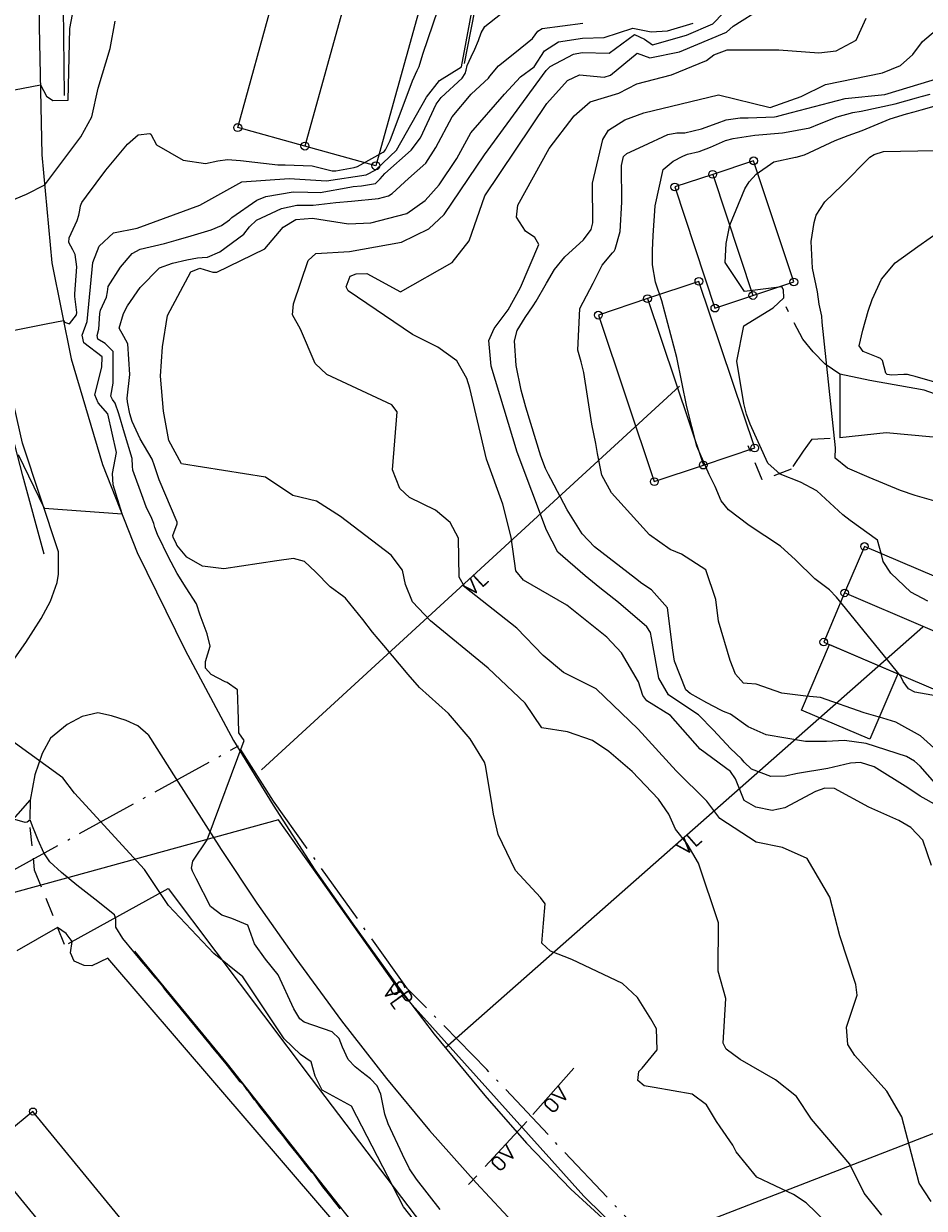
# Model space of a CAD drawing. Header units: metres. Extents: x 0 to 385757, y 0 to 6885278.
# Tile 15 of 108: x 308629 to 308702, y 6884103 to 6884199. Entities that reach past the tile are written whole.
import ezdxf

# ---------------------------------------------------------------- set-up
doc = ezdxf.new("R2010")
doc.units = ezdxf.units.M
for name, pattern in [('Overvann', [6, 5, -1]), ('Spillvann', [7, 5, -0.9, 0.2, -0.9]), ('STVEGKANT', [2.5, 1.5, -1])]:
    doc.linetypes.add(name, pattern=pattern)
for name, color, linetype, lineweight in [('_Hjelpelinjer', 7, 'Continuous', 0), ('K--DI---05061--Veranda-HUSDIV', 8, 'Continuous', 9), ('K--DI---06002--MurLoddrett-STMUR', 8, 'STREK MED BDS208', 9), ('K--DI---07007--AnnetVegarealAvgrensning-STVEGKANT', 252, 'STVEGKANT', 20), ('K--DI---07018--Vegdekkekant-VKANT', 250, 'Continuous', 25), ('K--DI---08000--LednTraseseksjon-Over vann', 7, 'Overvann', 25), ('K--DI---08000--LednTraseseksjon-Spillvann', 3, 'Spillvann', 25), ('K--DI---08000--LednTraseseksjon-Vann', 5, 'Continuous', 25), ('K--DI---Høydekurve-KURVE', 8, 'Continuous', 9), ('K--DI---Høydekurve-TKURVE', 7, 'Continuous', 20), ('K--DI---Mønelinje-HUSDIV', 8, 'Continuous', 9)]:
    doc.layers.add(name, color=color, linetype=linetype, lineweight=lineweight)
for name, color, linetype in [('K--DI---', 7, 'Continuous'), ('K--DI---05014--Takkant-HUS_PRIKK', 8, 'Continuous'), ('K--DI---09111--KantUtsnitt', 9, 'Continuous'), ('K--DI---Gjerde', 9, 'Continuous'), ('K--DI---LednTraseseksjon-OV-Sosiinfo', 9, 'Continuous'), ('K--DI---LednTraseseksjon-SP-Sosiinfo', 9, 'Continuous'), ('K--DI---LednTraseseksjon-VL-Sosiinfo', 9, 'Continuous'), ('K--DI---VegAnnenAvgrensning', 9, 'Continuous'), ('K--DI---VeggrøftÅpen', 153, 'Continuous')]:
    doc.layers.add(name, color=color, linetype=linetype)
doc.layers.add('K--DI---HUS_PRIKK', color=7, linetype='Continuous', true_color=0x000000)
doc.styles.add('Focus CAT', font='isocpeur.ttf')
doc.styles.get("Standard").update_dxf_attribs({"font": 'isocpeur.ttf'})
doc.linetypes.add('STREK MED BDS208', pattern='A,3.5,[208,BDS.shx,S=128,R=0,X=0,Y=0]', length=3.5)
doc.dimstyles.new('Civil Tools', dxfattribs={"dimtxt": 2.5, "dimasz": 3, "dimexe": 0, "dimexo": 0, "dimgap": 2, "dimtad": 1, "dimdec": 0, "dimzin": 0, "dimdsep": 46, "dimtxsty": 'Standard', "dimblk1": 'OBLIQUE', "dimblk2": 'OBLIQUE', "dimsah": 1, "dimtsz": 1.5, "dimcen": 4, "dimadec": 0, "dimazin": 0, "dimtfac": 1, "dimtdec": 4, "dimtix": 1, "dimtmove": 0, "dimatfit": 3, "dimfxl": 1, "dimtolj": 1, "dimtzin": 0, "dimarcsym": 0})

# ---------------------------------------------------------------- blocks, each defined once
blk = doc.blocks.new('BDS199')
at = {"layer": 'K--DI---'}
blk.add_circle((0, 0), 5, dxfattribs=at)
blk = doc.blocks.new('*D137')
at = {"layer": '_Hjelpelinjer', "color": 0, "linetype": 'Continuous', "lineweight": -2, "transparency": 16777216}
for p, q in [((308693.227, 6884473.63), (308693.227, 6884475.455)), ((308693.563, 6884473.03), (308693.227, 6884473.63)), ((308693.563, 6884472.403), (308693.563, 6884473.03))]:
    blk.add_line(p, q, dxfattribs=at)
at = {"layer": 'Defpoints', "color": 0, "linetype": 'Continuous', "transparency": 16777216}
for p in [(308693.227, 6884474.23), (308693.563, 6884472.403), (0, 0)]:
    blk.add_point(p, dxfattribs=at)
at = {"layer": '_Hjelpelinjer', "color": 0, "linetype": 'Continuous', "transparency": 16777216, "insert": (308692.902, 6884474.943), "char_height": 0.25, "attachment_point": 5, "rotation": 90}
blk.add_mtext('\\A1;308694', dxfattribs=at)
blk = doc.blocks.new('_Oblique')
at = {"color": 0, "linetype": 'ByBlock', "lineweight": -2}
blk.add_line((-0.5, -0.5), (0.5, 0.5), dxfattribs=at)
blk = doc.blocks.new('*D139')
at = {"layer": '_Hjelpelinjer', "color": 0, "linetype": 'Continuous', "lineweight": -2, "transparency": 16777216}
for p, q in [((308692.525, 6884448.538), (308693.125, 6884449.535)), ((308693.125, 6884449.535), (308695.175, 6884449.535)), ((308690.483, 6884448.538), (308692.525, 6884448.538))]:
    blk.add_line(p, q, dxfattribs=at)
at = {"layer": 'Defpoints', "color": 0, "linetype": 'Continuous', "transparency": 16777216}
for p in [(308693.725, 6884449.535), (308690.483, 6884448.538), (0, 0)]:
    blk.add_point(p, dxfattribs=at)
at = {"layer": '_Hjelpelinjer', "color": 0, "linetype": 'Continuous', "transparency": 16777216, "insert": (308694.55, 6884449.86), "char_height": 0.25, "attachment_point": 5}
blk.add_mtext('\\A1;6884449', dxfattribs=at)
blk = doc.blocks.new('*D141')
at = {"layer": '_Hjelpelinjer', "color": 0, "linetype": 'Continuous', "lineweight": -2, "transparency": 16777216}
for p, q in [((308672.527, 6884476.776), (308672.527, 6884478.576)), ((308672.247, 6884476.475), (308672.527, 6884476.776)), ((308672.247, 6884475.875), (308672.247, 6884476.475))]:
    blk.add_line(p, q, dxfattribs=at)
at = {"layer": 'Defpoints', "color": 0, "linetype": 'Continuous', "transparency": 16777216}
for p in [(308672.527, 6884477.376), (308672.247, 6884475.875), (0, 0)]:
    blk.add_point(p, dxfattribs=at)
at = {"layer": '_Hjelpelinjer', "color": 0, "linetype": 'Continuous', "transparency": 16777216, "insert": (308672.202, 6884478.076), "char_height": 0.25, "attachment_point": 5, "rotation": 90}
blk.add_mtext('\\A1;308672', dxfattribs=at)

msp = doc.modelspace()

# ---------------------------------------------------------------- linework, layer by layer
at = {"layer": 'K--DI---05014--Takkant-HUS_PRIKK'}
for points in [[(308661.58, 6884202.25, 17), (308657.4, 6884187.16, 17), (308651.64, 6884188.76, 19.44), (308646.19, 6884190.26, 17), (308649.1, 6884200.78, 17), (308646.4, 6884205.46, 17), (308651.49, 6884208.41, 19.44), (308656.59, 6884211.35, 17), (308658.38, 6884208.25, 17), (308659.17, 6884208.71, 17), (308659.88, 6884207.47, 17.52), (308660.63, 6884206.18, 17), (308659.64, 6884205.61, 17), (308661.58, 6884202.25, 17)], [(308691.32, 6884177.73, 28.17), (308688.06, 6884187.56, 28.17), (308684.74, 6884186.46, 29.36), (308681.66, 6884185.44, 28.17), (308684.92, 6884175.61, 28.17), (308688, 6884176.63, 29.36), (308691.32, 6884177.73, 28.17)], [(308675.46, 6884175.04, 29.04), (308680, 6884161.53, 29.04), (308683.98, 6884162.87, 30.62), (308688.15, 6884164.26, 29.04), (308683.62, 6884177.78, 29.04), (308679.45, 6884176.38, 30.62), (308675.46, 6884175.04, 29.04)], [(308693.75, 6884148.51, 29.05), (308706.89, 6884142.9, 29.05), (308708.59, 6884146.88, 30.83), (308710.2, 6884150.66, 29.05), (308697.06, 6884156.27, 29.05), (308695.45, 6884152.49, 30.83), (308693.75, 6884148.51, 29.05)], [(308634.55, 6884088.02, 16.97), (308634.93, 6884087.56, 16.97), (308638.83, 6884090.76, 19.13), (308642.93, 6884094.12, 16.97), (308629.57, 6884110.41, 16.97), (308625.47, 6884107.05, 19.13), (308621.57, 6884103.85, 16.97), (308619.13, 6884101.85, 15.61), (308627.16, 6884092.07, 15.62), (308629.59, 6884094.07, 16.97), (308630.41, 6884093.06, 16.97)]]:
    msp.add_polyline3d(points, dxfattribs=at)
at = {"layer": 'K--DI---05061--Veranda-HUSDIV', "elevation": 27.29, "flags": 128}
msp.add_lwpolyline([(308699.77, 6884145.94), (308697.5, 6884140.62), (308691.96, 6884142.99), (308694.23, 6884148.31), (308699.77, 6884145.94)], dxfattribs=at)
at = {"layer": 'K--DI---06002--MurLoddrett-STMUR'}
for points in [[(308647.68, 6884214.18, 12.63), (308640.79, 6884213.77, 12.19), (308636.3, 6884213.48, 11.74), (308634.8, 6884212.85, 11.73), (308633.53, 6884211.83, 11.73), (308632.98, 6884211.19, 11.72), (308632.5, 6884210.47, 11.72), (308632.04, 6884209.68, 11.71), (308631.62, 6884207.92, 11.72), (308632.03, 6884200.01, 12.7), (308632.11, 6884192.87, 13.09)], [(308668.17, 6884214.57, 15.46), (308667.15, 6884210.01, 15.94), (308665.67, 6884201.15, 16.59), (308664.58, 6884195.46, 16.83)], [(308637.8, 6884123.43, 15.34), (308645.34, 6884114.28, 15.34), (308652.81, 6884104.82, 15.59), (308660.32, 6884095.28, 15.59), (308665.3, 6884088.73, 15.59), (308664.78, 6884086.17, 15.35)]]:
    msp.add_polyline3d(points, dxfattribs=at)
at = {"layer": 'K--DI---07007--AnnetVegarealAvgrensning-STVEGKANT'}
for points in [[(308695.05, 6884170.25, 26.54), (308693.86, 6884171.07, 26.44), (308692.89, 6884172.06, 26.31), (308692.05, 6884173.08, 26.25), (308690.69, 6884175.72, 26.02)], [(308692.78, 6884164.98, 26.13), (308692.07, 6884164.01, 26.19), (308691.11, 6884162.53, 26.18), (308688.76, 6884161.66, 26.07), (308687.61, 6884164.44, 26.01)], [(308692.78, 6884164.98, 26.13), (308695.06, 6884165.08, 26.35)], [(308629.34, 6884135.67, 15.13), (308629.32, 6884133.46, 14.95), (308629.67, 6884130.03, 14.75), (308632.19, 6884123.8, 13.76)]]:
    msp.add_polyline3d(points, dxfattribs=at)
at = {"layer": 'K--DI---07018--Vegdekkekant-VKANT'}
for points in [[(308630.14, 6884210.99, 11.1), (308630.08, 6884198.46, 12.34), (308630.3, 6884188.06, 13.8), (308631.09, 6884179.28, 14.51), (308632.68, 6884171.49, 15.32), (308635.2, 6884162.92, 15.8), (308638.03, 6884155.78, 16.16), (308641.93, 6884147.84, 16.72), (308645.84, 6884140.51, 16.94), (308649.06, 6884135.27, 17.08), (308652.45, 6884130.02, 17.15), (308655.53, 6884125.63, 17.33), (308659.28, 6884120.42, 17.43), (308662.14, 6884116.68, 17.47), (308666.24, 6884111.7, 17.5), (308669.62, 6884107.84, 17.53), (308673.23, 6884104.1, 17.56), (308676.42, 6884101.19, 17.6)], [(308631.63, 6884155.84, 16.17), (308628.73, 6884164.65, 15.74), (308626.55, 6884174.15, 14.95), (308625.01, 6884184.14, 13.9), (308624.5, 6884192.31, 13.01), (308624.39, 6884196.85, 12.65)], [(308752.43, 6884167.11, 28.62), (308752.06, 6884166.12, 28.72), (308751.15, 6884164.61, 28.86), (308748.33, 6884160.82, 28.9), (308744.86, 6884156.27, 28.96), (308741.2, 6884151.73, 28.83), (308738.38, 6884148.25, 28.58), (308736.76, 6884146.77, 28.43), (308735.24, 6884145.76, 28.32), (308733.66, 6884145.41, 28.1), (308732.14, 6884145.54, 27.9), (308730.2, 6884146.34, 27.8), (308728.38, 6884147.81, 27.8), (308723.3, 6884152.27, 27.69), (308718.07, 6884156.81, 27.51), (308710.67, 6884163.15, 27.33), (308705.75, 6884167.06, 27.34), (308704.04, 6884168.2, 27.34), (308701.89, 6884168.96, 27.1), (308697.49, 6884169.73, 26.71), (308695.05, 6884170.25, 26.54)], [(308719.09, 6884152.62, 27.55), (308716.76, 6884155.04, 27.6), (308713.52, 6884157.93, 27.49), (308709.33, 6884161.57, 27.47), (308707.09, 6884163.25, 27.48), (308705.35, 6884164.37, 27.49), (308703.96, 6884164.98, 27.45), (308702.64, 6884165.14, 27.29), (308698.83, 6884165.48, 27.09), (308695.06, 6884165.08, 26.35)], [(308624.32, 6884141.81, 15.77), (308625.86, 6884144.04, 16.08), (308628.99, 6884148.47, 16.38), (308630.23, 6884150.43, 16.4), (308630.99, 6884151.83, 16.45), (308631.52, 6884153.35, 16.41), (308631.65, 6884154.03, 16.35), (308631.63, 6884155.84, 16.17)], [(308638.91, 6884140.99, 16.86), (308638.08, 6884141.71, 16.84), (308637.13, 6884142.14, 16.76), (308635.94, 6884142.52, 16.64), (308634.82, 6884142.76, 16.43), (308633.57, 6884142.46, 16.19), (308632.34, 6884141.81, 16.03), (308631, 6884140.72, 16.02), (308630.31, 6884139.47, 15.87), (308629.72, 6884137.73, 15.56), (308629.34, 6884135.67, 15.13)], [(308638.91, 6884140.99, 16.86), (308641.16, 6884137.43, 16.96), (308644.84, 6884131.67, 16.97), (308647.74, 6884127.32, 17.11), (308650.9, 6884122.84, 17.28), (308654.62, 6884117.78, 17.31), (308658.26, 6884113.08, 17.36), (308661.74, 6884108.86, 17.4), (308665.53, 6884104.61, 17.53), (308668.88, 6884101.05, 17.65), (308672.91, 6884097.2, 17.65), (308676.12, 6884094.45, 17.65), (308678.93, 6884092.26, 17.69), (308681.63, 6884090.31, 17.7), (308685.19, 6884087.84, 17.7), (308688.66, 6884085.64, 17.76), (308688.85, 6884085.52, 17.77)]]:
    msp.add_polyline3d(points, dxfattribs=at)
at = {"layer": 'K--DI---08000--LednTraseseksjon-Over vann'}
for points in [[(308673.46, 6884113.92), (308669.66, 6884109.61)], [(308669.66, 6884109.61), (308664.92, 6884104.48)]]:
    msp.add_lwpolyline(points, dxfattribs=at)
at = {"layer": 'K--DI---08000--LednTraseseksjon-Spillvann'}
msp.add_lwpolyline([(308680.97, 6884098.35), (308666.41, 6884113.82), (308659.98, 6884120.37), (308649.08, 6884135.59), (308646.25, 6884140.08)], dxfattribs=at)
msp.add_polyline3d([(308559.02, 6884115.5, 8.01), (308567.28, 6884108.8, 8.71), (308578.85, 6884106.32, 9.42), (308594.39, 6884107.4, 10.89), (308607.66, 6884114.03, 12.24), (308616.02, 6884121.59, 13.58), (308617.54, 6884123.78, 0), (308621.09, 6884126.21, 14.39), (308646.25, 6884140.08, 17.14)], dxfattribs=at)
at = {"layer": 'K--DI---08000--LednTraseseksjon-Vann'}
for points in [[(308648.13, 6884138.13), (308682.04, 6884169.28)], [(308663.02, 6884115.57), (308701.8, 6884149.73)], [(308649.5, 6884134.09), (308622.23, 6884126.6), (308615.62, 6884121.54), (308607.45, 6884114.16), (308593.84, 6884108.32), (308578.67, 6884107.15), (308567.78, 6884109.49), (308560.27, 6884116.51)], [(308674.27, 6884103.55), (308659.41, 6884120.11), (308649.5, 6884134.09)], [(308679.14, 6884099.55), (308731.12, 6884119.65)], [(308715.82, 6884078.4), (308683.68, 6884094.32), (308674.27, 6884103.55)]]:
    msp.add_lwpolyline(points, dxfattribs=at)
at = {"layer": 'K--DI---09111--KantUtsnitt', "linetype": 'Continuous'}
for points in [[(308630.14, 6884210.99, 11.1), (308630.08, 6884198.46, 12.34), (308630.3, 6884188.06, 13.8), (308631.09, 6884179.28, 14.51), (308632.68, 6884171.49, 15.32), (308635.2, 6884162.92, 15.8), (308638.03, 6884155.78, 16.16), (308641.93, 6884147.84, 16.72), (308645.84, 6884140.51, 16.94), (308649.06, 6884135.27, 17.08), (308652.45, 6884130.02, 17.15), (308655.53, 6884125.63, 17.33), (308659.28, 6884120.42, 17.43), (308662.14, 6884116.68, 17.47), (308666.24, 6884111.7, 17.5), (308669.62, 6884107.84, 17.53), (308673.23, 6884104.1, 17.56), (308676.42, 6884101.19, 17.6)], [(308631.63, 6884155.84, 16.17), (308628.73, 6884164.65, 15.74), (308626.55, 6884174.15, 14.95), (308625.01, 6884184.14, 13.9), (308624.5, 6884192.31, 13.01), (308624.39, 6884196.85, 12.65)], [(308695.05, 6884170.25, 26.54), (308695.06, 6884165.08, 26.35)], [(308752.43, 6884167.11, 28.62), (308752.06, 6884166.12, 28.72), (308751.15, 6884164.61, 28.86), (308748.33, 6884160.82, 28.9), (308744.86, 6884156.27, 28.96), (308741.2, 6884151.73, 28.83), (308738.38, 6884148.25, 28.58), (308736.76, 6884146.77, 28.43), (308735.24, 6884145.76, 28.32), (308733.66, 6884145.41, 28.1), (308732.14, 6884145.54, 27.9), (308730.2, 6884146.34, 27.8), (308728.38, 6884147.81, 27.8), (308723.3, 6884152.27, 27.69), (308718.07, 6884156.81, 27.51), (308710.67, 6884163.15, 27.33), (308705.75, 6884167.06, 27.34), (308704.04, 6884168.2, 27.34), (308701.89, 6884168.96, 27.1), (308697.49, 6884169.73, 26.71), (308695.05, 6884170.25, 26.54)], [(308719.09, 6884152.62, 27.55), (308716.76, 6884155.04, 27.6), (308713.52, 6884157.93, 27.49), (308709.33, 6884161.57, 27.47), (308707.09, 6884163.25, 27.48), (308705.35, 6884164.37, 27.49), (308703.96, 6884164.98, 27.45), (308702.64, 6884165.14, 27.29), (308698.83, 6884165.48, 27.09), (308695.06, 6884165.08, 26.35)], [(308624.32, 6884141.81, 15.77), (308625.86, 6884144.04, 16.08), (308628.99, 6884148.47, 16.38), (308630.23, 6884150.43, 16.4), (308630.99, 6884151.83, 16.45), (308631.52, 6884153.35, 16.41), (308631.65, 6884154.03, 16.35), (308631.63, 6884155.84, 16.17)], [(308638.91, 6884140.99, 16.86), (308638.08, 6884141.71, 16.84), (308637.13, 6884142.14, 16.76), (308635.94, 6884142.52, 16.64), (308634.82, 6884142.76, 16.43), (308633.57, 6884142.46, 16.19), (308632.34, 6884141.81, 16.03), (308631, 6884140.72, 16.02), (308630.31, 6884139.47, 15.87), (308629.72, 6884137.73, 15.56), (308629.34, 6884135.67, 15.13)], [(308638.91, 6884140.99, 16.86), (308641.16, 6884137.43, 16.96), (308644.84, 6884131.67, 16.97), (308647.74, 6884127.32, 17.11), (308650.9, 6884122.84, 17.28), (308654.62, 6884117.78, 17.31), (308658.26, 6884113.08, 17.36), (308661.74, 6884108.86, 17.4), (308665.53, 6884104.61, 17.53), (308668.88, 6884101.05, 17.65), (308672.91, 6884097.2, 17.65), (308676.12, 6884094.45, 17.65), (308678.93, 6884092.26, 17.69), (308681.63, 6884090.31, 17.7), (308685.19, 6884087.84, 17.7), (308688.66, 6884085.64, 17.76), (308688.85, 6884085.52, 17.77)], [(308621.24, 6884126.09, 14.17), (308623.89, 6884129.21, 14.69), (308627.38, 6884133.45, 15.08), (308629.34, 6884135.67, 15.13)]]:
    msp.add_polyline3d(points, dxfattribs=at)
at = {"layer": 'K--DI---Gjerde', "linetype": 'Continuous'}
msp.add_polyline3d([(308632.44, 6884124.05, 16.75), (308640.55, 6884128.5, 17.68), (308652.16, 6884113.08, 17.74), (308664.52, 6884096.81, 17.76), (308666.29, 6884092.36, 17.66), (308666.5, 6884090.33, 17.58), (308665.18, 6884085.95, 17.44)], dxfattribs=at)
at = {"layer": 'K--DI---Høydekurve-KURVE', "flags": 128}
for points, elevation in [([(308628.37, 6884163.73), (308630.47, 6884159.36), (308636.8, 6884158.91), (308636.08, 6884161.27), (308636.03, 6884162.2), (308636.34, 6884163.9), (308635.64, 6884167.04), (308634.85, 6884167.92), (308634.58, 6884168.56), (308635.15, 6884170.82), (308635.19, 6884171.65), (308633.71, 6884172.8), (308633.56, 6884173.41), (308633.96, 6884174.51), (308634.44, 6884179.32), (308634.95, 6884180.63), (308636.11, 6884181.72), (308638.02, 6884182.09), (308643.11, 6884183.95), (308646.51, 6884185.86), (308650.37, 6884186.13), (308653.4, 6884185.95), (308656.6, 6884186.43), (308657.4, 6884186.84), (308659.07, 6884188.43), (308661.51, 6884192.73), (308662.56, 6884194.07), (308664.36, 6884195.2), (308666.77, 6884208.13)], 16), ([(308626.64, 6884193.06), (308630.18, 6884193.73), (308630.68, 6884192.81), (308631.17, 6884192.45), (308632.42, 6884192.48), (308632.57, 6884198.31), (308633.19, 6884201.61)], 13), ([(308702.49, 6884130.38), (308701.8, 6884132.42), (308700.83, 6884133.45), (308699.86, 6884134.04), (308697.41, 6884135.1), (308694.62, 6884136.63), (308693.83, 6884136.64), (308693.09, 6884136.39), (308690.59, 6884135.05), (308689.57, 6884134.84), (308688.25, 6884135.11), (308687.29, 6884135.64), (308686.6, 6884137.4), (308686.19, 6884138), (308683.71, 6884139.82), (308681.31, 6884142.56), (308679.4, 6884143.74), (308679.07, 6884144.16), (308678.72, 6884145.29), (308677.33, 6884147.63), (308676.14, 6884148.91), (308672.89, 6884151.5), (308669.37, 6884153.54), (308668.76, 6884154.29), (308668.38, 6884157.02), (308667.71, 6884159.71), (308666.39, 6884163.35), (308665.02, 6884169.12), (308664.78, 6884169.9), (308663.96, 6884171.32), (308662.43, 6884172.44), (308660.38, 6884173.46), (308655.14, 6884177.01), (308654.98, 6884177.33), (308655.32, 6884178.2), (308655.81, 6884178.4), (308656.66, 6884178.42), (308659.41, 6884176.93), (308663.59, 6884179.3), (308664.98, 6884181.08), (308666.24, 6884184.72), (308671.28, 6884192.21), (308672.95, 6884194.09), (308673.93, 6884194.55), (308675.94, 6884194.34), (308676.44, 6884194.5), (308678.61, 6884196.29), (308679.64, 6884195.93), (308682.04, 6884196.41), (308685.86, 6884197.99), (308686.39, 6884198.48), (308688.8, 6884200.01)], 21), ([(308625.15, 6884183.23), (308629.04, 6884184.86), (308630.52, 6884185.62), (308633.44, 6884189.5), (308634.34, 6884191.12), (308634.85, 6884193.45), (308635.83, 6884196.68), (308636.25, 6884198.9)], 14), ([(308662.61, 6884102.45), (308660.69, 6884104.93), (308660.14, 6884105.77), (308659.56, 6884106.92), (308658.4, 6884109.42), (308658.14, 6884110.19), (308657.81, 6884111.83), (308657.51, 6884112.49), (308656.96, 6884113.06), (308656.27, 6884113.59), (308655.71, 6884114.03), (308655.16, 6884114.63), (308654.68, 6884115.64), (308654.43, 6884116.33), (308653.86, 6884116.87), (308651.59, 6884117.65), (308651.23, 6884117.92), (308650.75, 6884118.74), (308649.48, 6884121.49), (308648.43, 6884122.77), (308647.54, 6884124.03), (308647, 6884125.52), (308645.72, 6884126.08), (308644.89, 6884126.34), (308643.98, 6884127.05), (308642.81, 6884129.31), (308642.51, 6884129.92), (308642.44, 6884130.17), (308642.55, 6884130.73), (308643.72, 6884132.46), (308646.72, 6884140.52), (308646.27, 6884141.13), (308646.25, 6884142.24), (308646.17, 6884144.63), (308645.32, 6884145.22), (308645.16, 6884145.28), (308644.04, 6884145.88), (308643.58, 6884146.38), (308643.58, 6884146.94), (308643.95, 6884148.18), (308643.72, 6884149.17), (308643.14, 6884150.69), (308642.84, 6884151.6), (308641.99, 6884152.9), (308641.28, 6884154.08), (308640.78, 6884155), (308640.62, 6884155.28), (308639.67, 6884157.23), (308639.45, 6884157.81), (308639.37, 6884158.14), (308639.21, 6884158.53), (308638.76, 6884159.49), (308638.41, 6884160.46), (308637.78, 6884162.16), (308637.68, 6884162.46), (308637.66, 6884162.78), (308637.61, 6884163.41), (308636.99, 6884165.45), (308636.54, 6884167.03), (308636.24, 6884167.89), (308636.02, 6884168.2), (308635.9, 6884168.47), (308636.09, 6884169.51), (308636.08, 6884172.1), (308635.43, 6884172.73), (308634.84, 6884173.1), (308634.78, 6884173.38), (308634.91, 6884173.9), (308635, 6884175.17), (308635.05, 6884175.44), (308635.53, 6884176.5), (308635.62, 6884176.94), (308635.68, 6884177.35), (308636.68, 6884178.94), (308637.63, 6884180.04), (308638.27, 6884180.38), (308640.24, 6884180.85), (308641.18, 6884181.11), (308642.41, 6884181.47), (308644.03, 6884181.97), (308644.88, 6884182.32), (308645.52, 6884182.78), (308645.72, 6884182.95), (308647.75, 6884184.37), (308648.48, 6884184.66), (308650.68, 6884185.05), (308651.89, 6884185.03), (308652.89, 6884185), (308655.28, 6884185.43), (308655.57, 6884185.49), (308656.24, 6884185.53), (308657.37, 6884185.71), (308657.74, 6884186.09), (308658.13, 6884186.54), (308660.27, 6884188.42), (308661.01, 6884189.44), (308662.3, 6884192.17), (308662.69, 6884192.71), (308664.4, 6884194.26), (308664.65, 6884194.64), (308664.72, 6884194.91), (308664.82, 6884195.31), (308665.14, 6884196.01), (308665.44, 6884196.61), (308665.74, 6884197.33), (308665.95, 6884197.96), (308666.24, 6884198.45), (308667.52, 6884199.47)], 17), ([(308694.73, 6884100.66), (308692.33, 6884103), (308691.31, 6884103.67), (308688.31, 6884105.09), (308686.65, 6884107.13), (308686.36, 6884107.69), (308685.35, 6884109.17), (308685.06, 6884109.61), (308684.23, 6884110.94), (308683.08, 6884111.81), (308679.98, 6884112.35), (308679.19, 6884112.49), (308678.66, 6884112.93), (308678.74, 6884113.66), (308679.02, 6884113.92), (308680.22, 6884115.41), (308680.17, 6884117.11), (308679.72, 6884117.93), (308678.64, 6884119.66), (308677.42, 6884120.79), (308673.31, 6884122.74), (308671.58, 6884123.41), (308670.88, 6884124.08), (308671.01, 6884125.69), (308671.14, 6884127.27), (308670.77, 6884127.79), (308668.74, 6884129.98), (308667.32, 6884132.89), (308666.95, 6884134.53), (308666.78, 6884135.59), (308666.31, 6884138.48), (308666.21, 6884138.77), (308665.06, 6884140.66), (308663.3, 6884142.7), (308660.95, 6884144.82), (308660.01, 6884145.88), (308658.05, 6884148.22), (308657.14, 6884149.32), (308656.34, 6884150.34), (308654.94, 6884152.07), (308654.8, 6884152.19), (308653.7, 6884152.99), (308652.49, 6884154.22), (308651.61, 6884155.05), (308650.72, 6884155.29), (308649.37, 6884155.1), (308645.06, 6884154.45), (308643.33, 6884154.67), (308642.05, 6884155.4), (308641.25, 6884156.38), (308641.21, 6884156.46), (308640.94, 6884157.02), (308640.91, 6884157.16), (308641.27, 6884158.1), (308641.27, 6884158.25), (308639.8, 6884161.66), (308639.44, 6884162.8), (308639.23, 6884163.36), (308638.27, 6884165.01), (308637.63, 6884166.4), (308637.44, 6884167.02), (308637.23, 6884167.99), (308637.21, 6884168.3), (308637.42, 6884170.22), (308637.28, 6884172.71), (308636.95, 6884173.3), (308636.57, 6884173.98), (308636.91, 6884175.17), (308637.24, 6884175.78), (308638.27, 6884177.27), (308639.84, 6884178.88), (308640.89, 6884179.26), (308642.06, 6884179.53), (308642.91, 6884179.7), (308643.3, 6884179.72), (308643.73, 6884179.74), (308644.74, 6884180.18), (308646.68, 6884181.62), (308647.15, 6884182.21), (308647.72, 6884182.74), (308649.75, 6884183.68), (308650.99, 6884183.97), (308651.71, 6884183.96), (308652.32, 6884183.97), (308654.16, 6884184.19), (308655.43, 6884184.29), (308657.61, 6884184.5), (308658.42, 6884184.73), (308658.73, 6884184.92), (308660.06, 6884186.13), (308661.45, 6884187.36), (308662.27, 6884188.64), (308663.59, 6884191.14), (308665.14, 6884192.97), (308666.23, 6884193.96), (308666.53, 6884194.26), (308666.66, 6884194.42), (308667.36, 6884195.28), (308668.68, 6884196.33), (308670.12, 6884197.5), (308670.55, 6884198.07), (308670.9, 6884198.3), (308674.21, 6884198.74)], 18), ([(308698.47, 6884101.99), (308697.03, 6884103.79), (308695.87, 6884106.13), (308692.77, 6884109.79), (308691.53, 6884111.62), (308689.85, 6884112.98), (308686.97, 6884114.62), (308685.82, 6884115.48), (308685.59, 6884115.95), (308685.8, 6884119.57), (308685.19, 6884121.8), (308685.21, 6884125.71), (308683.6, 6884130.56), (308682.67, 6884132.13), (308681.71, 6884133.31), (308681.18, 6884134.53), (308680.34, 6884135.77), (308678.19, 6884138), (308676.32, 6884139.63), (308674.98, 6884140.51), (308672.95, 6884141.21), (308670.88, 6884141.55), (308669.51, 6884143.55), (308666.51, 6884146.4), (308661.83, 6884150.22), (308660.37, 6884151.77), (308659.81, 6884153.17), (308659.57, 6884154.35), (308658.63, 6884155.55), (308654.53, 6884158.7), (308652.57, 6884159.93), (308650.67, 6884160.39), (308648.43, 6884161.88), (308641.63, 6884162.96), (308640.6, 6884164.87), (308640.15, 6884167.24), (308639.91, 6884170.08), (308640.08, 6884172.46), (308640.5, 6884175.01), (308642.39, 6884178.54), (308643.12, 6884178.85), (308644.17, 6884178.53), (308644.49, 6884178.53), (308648.4, 6884180.41), (308649.87, 6884182.18), (308650.9, 6884182.79), (308652.25, 6884182.91), (308655.17, 6884182.44), (308656.99, 6884182.54), (308659.9, 6884183.29), (308661.39, 6884184.33), (308662.55, 6884185.61), (308663.96, 6884187.75), (308665.1, 6884189.84), (308667.84, 6884192.97), (308669.14, 6884194.37), (308670.24, 6884195.2), (308671.09, 6884196.5), (308672.22, 6884197.21), (308674.18, 6884197.52), (308675.93, 6884197.56), (308678.27, 6884198.33), (308679.75, 6884198.03), (308681.07, 6884198.1), (308683.16, 6884198.74)], 19), ([(308702.99, 6884135.22), (308701.59, 6884136), (308700.57, 6884136.67), (308697.85, 6884138.37), (308696.73, 6884138.73), (308695.92, 6884138.68), (308694.08, 6884138.25), (308691.62, 6884137.84), (308690.61, 6884137.63), (308689.46, 6884137.61), (308687.89, 6884138.18), (308687.29, 6884138.76), (308687.07, 6884139.02), (308686.19, 6884139.87), (308684.81, 6884141.35), (308683.6, 6884142.6), (308682.32, 6884143.43), (308681.15, 6884144.23), (308680.38, 6884145.59), (308679.86, 6884148.43), (308679.68, 6884149.29), (308679.38, 6884149.73), (308677.1, 6884151.72), (308675.58, 6884152.92), (308674.4, 6884153.87), (308672.18, 6884155.81), (308671.25, 6884157.59), (308668.87, 6884163.91), (308666.76, 6884170.89), (308666.57, 6884172.98), (308666.99, 6884173.95), (308668.13, 6884175.46), (308669.15, 6884177.27), (308670.63, 6884180.78), (308670.3, 6884181.35), (308669.54, 6884181.86), (308668.82, 6884182.99), (308668.91, 6884183.95), (308671.46, 6884188.55), (308673.49, 6884191.21), (308674.8, 6884192.34), (308677.11, 6884193.06), (308678.58, 6884193.81), (308681.39, 6884194.54), (308684.24, 6884195.7), (308684.83, 6884196.15), (308685.91, 6884196.56), (308690.11, 6884196.56), (308693.35, 6884196.33), (308694.77, 6884196.49), (308696.39, 6884197.36), (308697.19, 6884199.13)], 22), ([(308702.78, 6884137.08), (308701.58, 6884138.44), (308701.13, 6884138.85), (308700.46, 6884139.21), (308697.2, 6884140.28), (308695.45, 6884140.53), (308693.98, 6884140.45), (308692.26, 6884140.45), (308689.09, 6884140.98), (308687.61, 6884141.64), (308686.18, 6884142.66), (308685.62, 6884142.88), (308685.4, 6884142.97), (308684.26, 6884143.58), (308682.92, 6884144.32), (308682.57, 6884144.63), (308681.64, 6884146.96), (308681.51, 6884147.85), (308681.06, 6884151.29), (308679.76, 6884152.75), (308678.98, 6884153.27), (308678.48, 6884153.67), (308675.15, 6884156.24), (308674.15, 6884157.3), (308672.93, 6884159.23), (308671.61, 6884161.76), (308671.41, 6884162.1), (308671.16, 6884162.59), (308670.79, 6884163.59), (308669.56, 6884167.57), (308669.18, 6884168.96), (308668.78, 6884170.95), (308668.64, 6884172.96), (308668.87, 6884173.8), (308669.51, 6884174.85), (308670.16, 6884175.8), (308670.41, 6884176.17), (308671.26, 6884177.62), (308671.89, 6884178.73), (308672.74, 6884179.76), (308674.26, 6884181.16), (308674.87, 6884181.99), (308675.02, 6884182.52), (308674.99, 6884185.75), (308675.83, 6884189.3), (308676.27, 6884190.06), (308677.6, 6884190.88), (308679.15, 6884191.46), (308685.2, 6884192.92), (308689.41, 6884191.89), (308691.93, 6884192.78), (308693.9, 6884193.76), (308698.51, 6884194.69), (308699.99, 6884195.31), (308700.99, 6884196.2), (308701.76, 6884197.25), (308702.83, 6884198.13)], 23), ([(308690.5, 6884191.33), (308695.49, 6884192.63), (308698.7, 6884192.95), (308703.44, 6884194.37)], 24), ([(308702.19, 6884151.82), (308700.82, 6884152.56), (308699.21, 6884154.1), (308698.58, 6884155.05), (308698.45, 6884155.62), (308698.11, 6884156.77), (308695.9, 6884158.37), (308695.3, 6884158.82), (308693.18, 6884160.77), (308691.86, 6884161.48), (308690.21, 6884162.13), (308689.21, 6884163.03), (308687.79, 6884166.2), (308687.49, 6884167), (308687.26, 6884167.88), (308686.71, 6884171.31), (308687.26, 6884174.17), (308689.65, 6884175.63), (308690.51, 6884176.44), (308690.48, 6884177.09), (308690.35, 6884177.33), (308687.31, 6884176.97), (308685.75, 6884179.31), (308685.84, 6884180.86), (308686.13, 6884182.34), (308687.34, 6884185.3), (308687.7, 6884185.85), (308688.26, 6884186.48), (308689.7, 6884187.49), (308691.45, 6884187.85), (308691.51, 6884187.85), (308692.2, 6884188.06), (308694.67, 6884189.2), (308695.73, 6884189.61), (308696.86, 6884190.01), (308699.14, 6884190.97), (308700.46, 6884191.37), (308701.08, 6884191.53), (308701.67, 6884191.69), (308702.91, 6884192.04)], 26), ([(308702.97, 6884139.68), (308701.61, 6884140.9), (308699.6, 6884142.01), (308698.54, 6884142.34), (308697.03, 6884142.77), (308693.48, 6884144.02), (308692.3, 6884144.12), (308690.36, 6884144.37), (308688.28, 6884145.08), (308687.55, 6884145.14), (308687.23, 6884145.18), (308686.59, 6884145.89), (308686.15, 6884147), (308685.21, 6884150.19), (308685, 6884151.95), (308684.17, 6884154.37), (308682.21, 6884155.63), (308681.28, 6884156.01), (308679.6, 6884157.21), (308676.52, 6884160.63), (308675.75, 6884162.04), (308675.38, 6884163.8), (308675.25, 6884164.62), (308674.92, 6884166.19), (308674.28, 6884170.37), (308674.07, 6884171.26), (308673.79, 6884172.19), (308673.96, 6884175.59), (308675.05, 6884177.62), (308675.78, 6884179.09), (308676.61, 6884180.09), (308676.73, 6884180.23), (308676.81, 6884180.38), (308677.24, 6884181.83), (308677.37, 6884184.2), (308677.33, 6884187.17), (308677.5, 6884187.9), (308677.76, 6884188.15), (308679.13, 6884188.78), (308681.1, 6884189.71), (308681.84, 6884189.82), (308682.47, 6884189.84), (308683.82, 6884190.16), (308685.11, 6884190.63), (308685.84, 6884190.88), (308686.96, 6884191.05), (308687.62, 6884191.05), (308689.76, 6884191.13), (308689.91, 6884191.16), (308690.5, 6884191.33)], 24), ([(308703.06, 6884159.87), (308701.18, 6884160.39), (308699.99, 6884160.8), (308697.44, 6884161.86), (308695.67, 6884162.62), (308694.69, 6884163.43), (308694.72, 6884164.27), (308693.63, 6884174.46), (308693.61, 6884174.96), (308693.39, 6884175.93), (308693.25, 6884176.94), (308692.83, 6884178.86), (308692.74, 6884181.02), (308692.98, 6884182.56), (308693.15, 6884183.16), (308693.84, 6884184.22), (308695.24, 6884185.58), (308697.5, 6884187.85), (308697.85, 6884188.07), (308698.61, 6884188.31), (308702.77, 6884188.41)], 27), ([(308703.15, 6884169.5), (308701.17, 6884170.06), (308700.85, 6884170.14), (308700.56, 6884170.21), (308700.24, 6884170.22), (308699.25, 6884170.17), (308699.1, 6884170.19), (308698.89, 6884170.23), (308698.78, 6884170.32), (308698.51, 6884171.36), (308698.37, 6884171.53), (308698.17, 6884171.59), (308696.95, 6884172.08), (308696.62, 6884172.55), (308696.93, 6884173.81), (308697.37, 6884175.35), (308697.67, 6884176.31), (308698.43, 6884177.95), (308699.54, 6884179.27), (308701.4, 6884180.6), (308703.38, 6884182.02)], 28), ([(308662.6, 6884098.95), (308659.64, 6884102.68), (308655.42, 6884110.85), (308653.03, 6884112.15), (308652.47, 6884113.28), (308652.16, 6884114.43), (308651.27, 6884115.03), (308649.96, 6884116.32), (308646.61, 6884121.33), (308644.25, 6884123.23), (308640.57, 6884127.13), (308638.61, 6884130.06), (308632.93, 6884136.24), (308632, 6884137.49), (308623.69, 6884143.5)], 16), ([(308661.71, 6884092.49), (308635.65, 6884122.85), (308634.35, 6884122.24), (308633.72, 6884122.25), (308632.91, 6884122.62), (308632.61, 6884123.29), (308632.74, 6884124.2), (308632.25, 6884124.86), (308631.57, 6884125.33), (308628.26, 6884123.46)], 14)]:
    msp.add_lwpolyline(points, dxfattribs=dict(at, elevation=elevation))
at = {"layer": 'K--DI---Høydekurve-TKURVE', "flags": 128}
for points, elevation in [([(308702.47, 6884103.11), (308701.5, 6884104.59), (308700.1, 6884109.99), (308698.86, 6884112.07), (308696.28, 6884114.95), (308695.7, 6884115.85), (308695.61, 6884117.26), (308696.46, 6884119.84), (308696.35, 6884120.71), (308695.06, 6884124.66), (308694.26, 6884127.8), (308692.42, 6884130.95), (308690.4, 6884131.84), (308688.28, 6884132.27), (308685.31, 6884134.2), (308684.27, 6884135.6), (308681.77, 6884138.06), (308678.69, 6884141.45), (308675.28, 6884144.7), (308672.63, 6884146.04), (308670.99, 6884147.43), (308668.83, 6884149.64), (308664.61, 6884152.95), (308664.15, 6884153.77), (308664.1, 6884156.95), (308663.43, 6884158.2), (308662.25, 6884159.21), (308660.13, 6884160.23), (308659.35, 6884160.96), (308658.75, 6884162.49), (308659.13, 6884167.19), (308658.7, 6884167.75), (308653.43, 6884170.21), (308652.47, 6884171.11), (308651.29, 6884173.91), (308650.63, 6884175.06), (308650.71, 6884175.96), (308651.9, 6884179.48), (308652.53, 6884180.04), (308655.27, 6884180.2), (308659.49, 6884180.97), (308661.7, 6884182.04), (308662.94, 6884183.2), (308666.23, 6884188.04), (308671.22, 6884194.89), (308671.54, 6884195.22), (308673.43, 6884196.22), (308674.15, 6884196.36), (308676.34, 6884196.3), (308678.39, 6884197.8), (308679.2, 6884197.44), (308679.85, 6884196.97), (308682.61, 6884197.76), (308684.75, 6884198.68), (308687.37, 6884201.4)], 20), ([(308626.69, 6884173.56), (308630.65, 6884174.34), (308632.05, 6884174.59), (308632.12, 6884174.46), (308632.54, 6884174.34), (308633.09, 6884175.07), (308633.12, 6884175.24), (308632.97, 6884176.55), (308632.97, 6884176.78), (308633.12, 6884178.96), (308632.98, 6884179.95), (308632.8, 6884180.33), (308632.48, 6884180.93), (308632.5, 6884181.3), (308633.16, 6884182.72), (308633.3, 6884183.16), (308633.36, 6884183.55), (308633.42, 6884183.9), (308633.54, 6884184.17), (308633.92, 6884184.68), (308635.48, 6884186.79), (308637.25, 6884188.9), (308638.11, 6884189.66), (308639.05, 6884189.79), (308639.14, 6884189.72), (308639.6, 6884188.86), (308641.77, 6884187.61), (308643.57, 6884187.35), (308644.58, 6884187.56), (308645.36, 6884187.67), (308646.41, 6884187.6), (308649.45, 6884187.24), (308650.05, 6884187.24), (308652.24, 6884187.16), (308653.85, 6884186.76), (308654.15, 6884186.75), (308655.65, 6884187.02), (308655.9, 6884187.1), (308657.99, 6884188.26), (308658.07, 6884188.31), (308658.18, 6884188.44), (308658.57, 6884189.22), (308660.36, 6884194.05), (308660.76, 6884194.88), (308660.92, 6884195.21), (308661.21, 6884196.21), (308662.46, 6884199.86)], 15), ([(308706.21, 6884143.54), (308701.15, 6884144.43), (308700.62, 6884144.71), (308700.2, 6884145.3), (308700.04, 6884145.67), (308699.98, 6884145.76), (308695.28, 6884151.55), (308694.8, 6884152.16), (308694.21, 6884152.74), (308693.02, 6884153.63), (308691.46, 6884155.18), (308690.25, 6884156.3), (308687.71, 6884157.98), (308686.01, 6884159.23), (308685.44, 6884159.97), (308684.93, 6884161.12), (308684.45, 6884162.11), (308683.46, 6884164.4), (308682.64, 6884167.59), (308681.84, 6884171.59), (308680.62, 6884176.21), (308680.09, 6884177.71), (308679.84, 6884179.13), (308679.86, 6884180.29), (308679.9, 6884181.51), (308680.07, 6884183.91), (308680.71, 6884186.85), (308681.52, 6884187.54), (308682.31, 6884187.93), (308682.7, 6884188.09), (308683.63, 6884188.33), (308684.56, 6884188.68), (308685.78, 6884189.21), (308686.39, 6884189.38), (308688.17, 6884189.65), (308690.41, 6884189.83), (308690.58, 6884189.85), (308692.61, 6884190.25), (308693.42, 6884190.55), (308694.85, 6884191.13), (308696.1, 6884191.47), (308696.79, 6884191.6), (308699.56, 6884192.18), (308701.29, 6884192.66), (308701.65, 6884192.77), (308702.39, 6884192.97)], 25), ([(308654.51, 6884102.51), (308654.36, 6884102.71), (308653.94, 6884103.25), (308653.78, 6884103.45), (308653.35, 6884104), (308653.19, 6884104.2), (308652.78, 6884104.76), (308652.72, 6884104.84), (308652.38, 6884105.29), (308652.2, 6884105.49), (308652.04, 6884105.67), (308651.61, 6884106.22), (308651.45, 6884106.43), (308651.07, 6884106.92), (308651.03, 6884106.95), (308650.59, 6884107.51), (308650.44, 6884107.69), (308650.01, 6884108.24), (308649.87, 6884108.43), (308649.42, 6884108.98), (308649.28, 6884109.16), (308648.84, 6884109.72), (308648.71, 6884109.89), (308648.26, 6884110.46), (308648.12, 6884110.63), (308647.68, 6884111.21), (308647.55, 6884111.37), (308647.08, 6884112), (308647.01, 6884112.1), (308646.67, 6884112.54), (308646.51, 6884112.71), (308646.39, 6884112.83), (308645.93, 6884113.41), (308645.81, 6884113.56), (308645.35, 6884114.15), (308645.24, 6884114.29), (308644.73, 6884114.91), (308644.63, 6884115.04), (308644.58, 6884115.1), (308644.07, 6884115.71), (308644, 6884115.8), (308643.49, 6884116.43), (308643.38, 6884116.56), (308642.86, 6884117.18), (308642.75, 6884117.31), (308642.24, 6884117.94), (308642.13, 6884118.07), (308641.62, 6884118.7), (308641.51, 6884118.83), (308640.99, 6884119.45), (308640.88, 6884119.59), (308640.37, 6884120.21), (308640.27, 6884120.35), (308640.12, 6884120.58), (308639.84, 6884120.92), (308639.66, 6884121.11), (308639.53, 6884121.23), (308639.02, 6884121.86), (308638.91, 6884122), (308638.39, 6884122.62), (308638.28, 6884122.75), (308637.76, 6884123.37), (308636.86, 6884124.46), (308636.29, 6884125.37), (308636.3, 6884126.01), (308636.18, 6884126.38), (308634.59, 6884127.65), (308633.12, 6884128.77), (308631.89, 6884129.8), (308630.94, 6884130.68), (308630.45, 6884131.39), (308629.99, 6884132.44), (308629.78, 6884132.96), (308629.53, 6884133.58), (308629.33, 6884134.08), (308629.09, 6884133.9), (308628.93, 6884133.87), (308623.48, 6884135.42)], 15)]:
    msp.add_lwpolyline(points, dxfattribs=dict(at, elevation=elevation))
at = {"layer": 'K--DI---Mønelinje-HUSDIV', "flags": 128}
for points, elevation in [([(308651.49, 6884208.41), (308655.19, 6884201.55), (308651.64, 6884188.76)], 19.44), ([(308684.74, 6884186.46), (308688, 6884176.63)], 29.36), ([(308679.45, 6884176.38), (308683.98, 6884162.87)], 30.62), ([(308708.59, 6884146.88), (308695.45, 6884152.49)], 30.83), ([(308625.47, 6884107.05), (308638.83, 6884090.76)], 19.13)]:
    msp.add_lwpolyline(points, dxfattribs=dict(at, elevation=elevation))
at = {"layer": 'K--DI---VegAnnenAvgrensning', "linetype": 'Continuous'}
for points in [[(308695.05, 6884170.25, 26.54), (308695.06, 6884165.08, 26.35)], [(308621.24, 6884126.09, 14.17), (308623.89, 6884129.21, 14.69), (308627.38, 6884133.45, 15.08), (308629.34, 6884135.67, 15.13)]]:
    msp.add_polyline3d(points, dxfattribs=at)
at = {"layer": 'K--DI---VeggrøftÅpen', "linetype": 'Continuous'}
msp.add_polyline3d([(308630.49, 6884155.64, 16.25), (308628.74, 6884162, 15.85), (308626.76, 6884169.54, 15.31), (308625.08, 6884176.43, 14.72), (308623.68, 6884186.32, 13.59), (308623.51, 6884191.37, 13.01)], dxfattribs=at)

# ---------------------------------------------------------------- block references
at = {"layer": 'K--DI---HUS_PRIKK', "linetype": 'Continuous'}
for p, xscale, yscale, rotation in [((308646.19, 6884190.26, 17), 0.0650189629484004, 0.0650189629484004, 74.5377058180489), ((308651.64, 6884188.76, 19.44), 0.065066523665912, 0.065066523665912, 164.6115321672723), ((308688.06, 6884187.56, 28.17), 0.06330289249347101, 0.06330289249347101, 198.3313399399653), ((308657.4, 6884187.16, 17), 0.06497927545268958, 0.06497927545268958, 164.4758890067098), ((308684.74, 6884186.46, 29.36), 0.06330737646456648, 0.06330737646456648, 198.3232612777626), ((308681.66, 6884185.44, 28.17), 0.06329394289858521, 0.06329394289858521, 288.3474744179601), ((308683.62, 6884177.78, 29.04), 0.0631775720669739, 0.0631775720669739, 198.5585196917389), ((308691.32, 6884177.73, 28.17), 0.06329394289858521, 0.06329394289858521, 108.3474744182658), ((308691.32, 6884177.73, 28.17), 0.06329394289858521, 0.06329394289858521, 108.3474744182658), ((308679.45, 6884176.38, 30.62), 0.06317451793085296, 0.06317451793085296, 198.5640901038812), ((308688, 6884176.63, 29.36), 0.06330289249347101, 0.06330289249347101, 18.33133993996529), ((308675.46, 6884175.04, 29.04), 0.06316865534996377, 0.06316865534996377, 288.5747873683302), ((308675.46, 6884175.04, 29.04), 0.06316865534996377, 0.06316865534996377, 288.5747873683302), ((308684.92, 6884175.61, 28.17), 0.0633073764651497, 0.0633073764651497, 18.32326127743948), ((308688.15, 6884164.26, 29.04), 0.06319657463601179, 0.06319657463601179, 108.5238976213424), ((308683.98, 6884162.87, 30.62), 0.06324555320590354, 0.06324555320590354, 18.43494881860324), ((308680, 6884161.53, 29.04), 0.0631507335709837, 0.0631507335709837, 18.60752594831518), ((308697.06, 6884156.27, 29.05), 0.06098090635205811, 0.06098090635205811, 246.9295877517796), ((308695.45, 6884152.49, 30.83), 0.06095581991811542, 0.06095581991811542, 246.8709431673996), ((308693.75, 6884148.51, 29.05), 0.06095985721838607, 0.06095985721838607, 336.8803945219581), ((308693.75, 6884148.51, 29.05), 0.06095985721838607, 0.06095985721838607, 336.8803945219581), ((308629.57, 6884110.41, 16.97), 0.05684617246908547, 0.05684617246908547, 219.3350366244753)]:
    msp.add_blockref('BDS199', p, dxfattribs=dict(at, xscale=xscale, yscale=yscale, rotation=rotation))

# ---------------------------------------------------------------- texts
at = {"layer": 'K--DI---LednTraseseksjon-OV-Sosiinfo', "linetype": 'Continuous', "char_height": 1.25, "attachment_point": 2, "style": 'Focus CAT'}
for insert, rotation in [((308671.56, 6884111.765), 48.598326), ((308667.29, 6884107.045), 47.26279)]:
    msp.add_mtext('OV', dxfattribs=dict(at, insert=insert, rotation=rotation))
at = {"layer": 'K--DI---LednTraseseksjon-SP-Sosiinfo', "linetype": 'Continuous', "insert": (308659.98, 6884120.37), "char_height": 1.25, "attachment_point": 2, "rotation": 305.608835, "style": 'Focus CAT'}
msp.add_mtext('SP', dxfattribs=at)
at = {"layer": 'K--DI---LednTraseseksjon-VL-Sosiinfo', "linetype": 'Continuous', "char_height": 1.25, "attachment_point": 2, "style": 'Focus CAT'}
for insert, rotation in [((308665.085, 6884153.705), 42.570833), ((308682.41, 6884132.65), 41.375742), ((308659.41, 6884120.11), 305.331677)]:
    msp.add_mtext('VL', dxfattribs=dict(at, insert=insert, rotation=rotation))

# ---------------------------------------------------------------- dimensions: what is measured, and where the dimension line sits
at = {"layer": '_Hjelpelinjer', "linetype": 'Continuous'}
for feature_location, offset, dtype, picture, middle in [((308672.2466, 6884475.8752), (0.2804, 1.5012), 1, '*D141', (308672.2019, 6884478.0765)), ((308693.5633, 6884472.4034), (-0.336, 1.827), 1, '*D137', (308692.9023, 6884474.943)), ((308690.4832, 6884448.5382), (3.242, 0.997), 0, '*D139', (308694.5501, 6884449.8602))]:
    dim = msp.add_ordinate_dim(feature_location=feature_location, offset=offset, dtype=dtype, origin=(0, 0), dimstyle='Civil Tools', override={"dimscale": 0.1}, dxfattribs=at)
    dim.commit()
    dim.dimension.update_dxf_attribs({"geometry": picture, "text_midpoint": middle})

doc.saveas('drawing.dxf')
